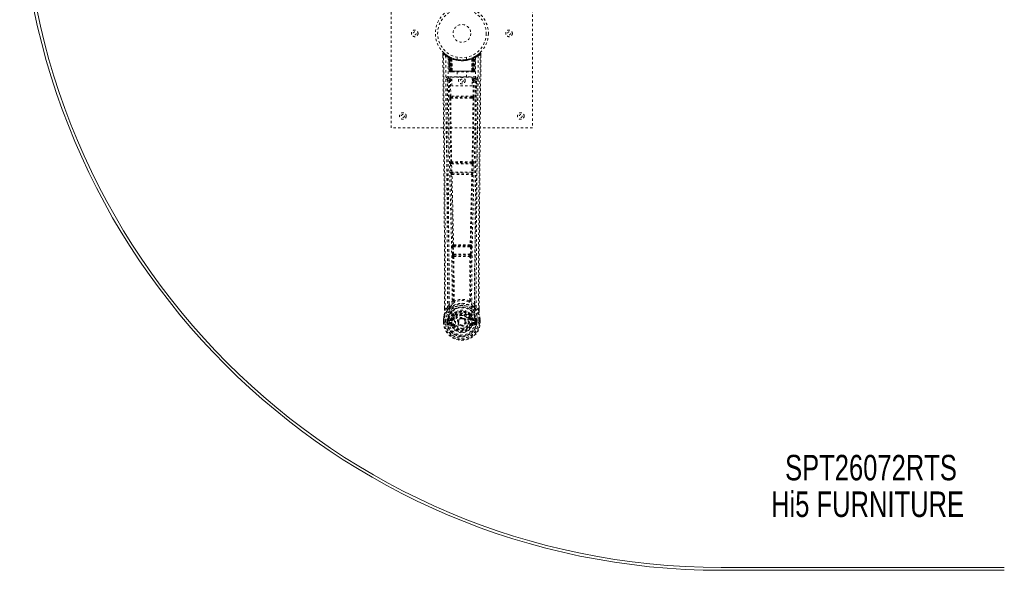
# Model space of a CAD drawing. Header units: inches. Extents: x 31.2 to 102.7, y 25.5 to 85.
# Tile 1 of 4: x 31.2 to 72.9, y 25.5 to 48.9. Entities that reach past the tile are written whole.
import ezdxf

# ---------------------------------------------------------------- set-up
doc = ezdxf.new("R2010")
doc.units = ezdxf.units.IN
doc.header["$MEASUREMENT"] = 0
doc.linetypes.add('SLD-Dashed', pattern=[0.075, 0.05, -0.025])
doc.linetypes.add('SLD-Solid', pattern=[0])
doc.layers.add('HI5-SYMBOLTEXT', color=5, linetype='SLD-Solid')
doc.styles.add('SLDTEXTSTYLE0', font='TXT', dxfattribs={"width": 0.75})

# ---------------------------------------------------------------- blocks, each defined once
blk = doc.blocks.new('SW_NOTE_0')
at = {"layer": 'HI5-SYMBOLTEXT', "color": 0, "char_height": 1.08, "attachment_point": 1, "style": 'SLDTEXTSTYLE0'}
for s, insert in [('SPT26072RTS', (0, 1.392)), ('Hi5 FURNITURE', (-0.593, -0.16))]:
    blk.add_mtext(s, dxfattribs=dict(at, insert=insert))

msp = doc.modelspace()

# ---------------------------------------------------------------- linework, layer by layer
at = {"color": 7, "linetype": 'SLD-Dashed', "lineweight": 0}
for p, q in [((46.942, 44.286), (46.942, 52.286)), ((52.942, 52.286), (52.942, 44.286)), ((49.135, 47.427), (49.136, 47.343)), ((49.373, 47.313), (49.36, 47.32)), ((49.388, 47.288), (49.374, 47.296)), ((49.396, 46.69), (49.374, 47.296)), ((49.409, 46.69), (49.388, 47.288)), ((49.458, 47.268), (49.392, 47.302)), ((49.407, 47.28), (49.43, 46.686)), ((49.475, 47.242), (49.407, 47.277)), ((49.427, 46.69), (49.407, 47.277)), ((49.434, 47.247), (49.447, 47.273)), ((49.434, 47.247), (49.434, 46.69)), ((49.439, 47.245), (49.434, 47.247)), ((49.439, 47.245), (49.452, 47.271)), ((49.439, 46.69), (49.439, 47.245)), ((49.447, 47.273), (49.452, 47.271)), ((49.448, 47.241), (49.46, 47.267)), ((49.448, 46.69), (49.448, 47.241)), ((49.452, 47.239), (49.464, 47.265)), ((49.452, 47.239), (49.452, 46.69)), ((49.459, 47.267), (49.458, 47.268)), ((49.464, 47.265), (49.46, 47.267)), ((49.466, 47.232), (49.478, 47.258)), ((49.466, 47.232), (49.467, 46.69)), ((49.47, 47.23), (49.482, 47.257)), ((49.47, 46.69), (49.47, 47.23)), ((49.475, 47.242), (49.476, 47.241)), ((49.494, 46.69), (49.475, 47.242)), ((49.476, 47.241), (49.495, 46.69)), ((49.478, 47.258), (49.482, 47.257)), ((49.521, 47.212), (49.519, 47.213)), ((49.524, 46.689), (49.519, 47.213)), ((49.521, 47.212), (49.526, 46.69)), ((49.525, 47.239), (49.522, 47.24)), ((49.742, 47.275), (49.742, 47.179)), ((50.142, 47.179), (50.142, 47.275)), ((50.358, 46.69), (50.363, 47.212)), ((50.362, 47.24), (50.359, 47.239)), ((50.365, 47.213), (50.36, 46.689)), ((50.365, 47.213), (50.363, 47.212)), ((50.388, 46.69), (50.408, 47.241)), ((50.409, 47.242), (50.39, 46.69)), ((50.402, 47.257), (50.414, 47.23)), ((50.406, 47.258), (50.432, 47.271)), ((50.406, 47.258), (50.418, 47.232)), ((50.408, 47.241), (50.409, 47.242)), ((50.477, 47.277), (50.409, 47.242)), ((50.414, 47.23), (50.414, 46.69)), ((50.417, 46.69), (50.418, 47.232)), ((50.424, 47.267), (50.42, 47.265)), ((50.42, 47.265), (50.432, 47.239)), ((50.424, 47.267), (50.436, 47.241)), ((50.426, 47.268), (50.425, 47.267)), ((50.492, 47.302), (50.426, 47.268)), ((50.432, 47.271), (50.437, 47.273)), ((50.432, 47.271), (50.445, 47.245)), ((50.432, 46.69), (50.432, 47.239)), ((50.436, 47.241), (50.436, 46.69)), ((50.437, 47.273), (50.446, 47.278)), ((50.437, 47.273), (50.45, 47.247)), ((50.45, 47.247), (50.445, 47.245)), ((50.445, 47.245), (50.445, 46.69)), ((50.449, 46.69), (50.45, 47.247)), ((50.454, 46.686), (50.477, 47.28)), ((50.457, 46.69), (50.477, 47.277)), ((50.47, 47.271), (50.465, 47.272)), ((50.475, 46.69), (50.496, 47.288)), ((50.488, 46.69), (50.509, 47.296)), ((50.509, 47.296), (50.496, 47.288)), ((50.524, 47.32), (50.511, 47.313)), ((50.588, 47.362), (50.527, 47.325)), ((50.699, 47.45), (50.597, 47.369)), ((50.749, 47.428), (50.719, 47.428)), ((50.748, 47.342), (50.749, 47.427)), ((49.329, 46.364), (49.325, 46.346)), ((49.326, 46.354), (49.326, 46.344)), ((49.326, 46.344), (49.326, 46.343)), ((49.326, 46.343), (49.333, 45.529)), ((49.37, 46.452), (49.37, 46.392)), ((50.514, 46.452), (49.37, 46.452)), ((49.37, 46.392), (49.518, 46.392)), ((49.396, 46.69), (49.409, 46.69)), ((49.434, 46.69), (49.396, 46.69)), ((49.409, 46.69), (49.448, 46.69)), ((49.422, 46.662), (49.426, 46.661)), ((49.427, 46.69), (49.494, 46.69)), ((49.427, 46.661), (49.427, 46.661)), ((49.435, 46.661), (49.44, 46.661)), ((50.445, 46.69), (49.439, 46.69)), ((49.439, 46.661), (49.449, 46.661)), ((49.449, 46.661), (49.453, 46.661)), ((49.452, 46.69), (50.432, 46.69)), ((49.457, 46.661), (49.524, 46.661)), ((49.467, 46.69), (49.47, 46.69)), ((50.414, 46.69), (49.47, 46.69)), ((49.495, 46.69), (49.494, 46.69)), ((49.518, 46.063), (49.518, 46.429)), ((49.518, 46.429), (50.379, 46.429)), ((49.524, 46.689), (49.526, 46.69)), ((49.526, 46.69), (50.358, 46.69)), ((49.526, 46.661), (50.358, 46.661)), ((49.747, 46.661), (49.747, 46.429)), ((50.137, 46.429), (50.137, 46.661)), ((50.358, 46.69), (50.36, 46.689)), ((50.36, 46.661), (50.427, 46.661)), ((50.379, 46.429), (50.379, 46.063)), ((50.379, 46.392), (50.514, 46.392)), ((50.39, 46.69), (50.388, 46.69)), ((50.39, 46.69), (50.457, 46.69)), ((50.414, 46.69), (50.417, 46.69)), ((50.431, 46.661), (50.435, 46.661)), ((50.435, 46.661), (50.445, 46.661)), ((50.436, 46.69), (50.475, 46.69)), ((50.444, 46.661), (50.449, 46.661)), ((50.488, 46.69), (50.449, 46.69)), ((50.449, 46.661), (50.449, 46.663)), ((50.456, 46.661), (50.456, 46.661)), ((50.458, 46.661), (50.461, 46.662)), ((50.475, 46.69), (50.488, 46.69)), ((50.514, 46.392), (50.514, 46.452)), ((50.551, 45.529), (50.558, 46.343)), ((50.559, 46.346), (50.555, 46.364)), ((50.558, 46.344), (50.558, 46.354)), ((50.558, 46.343), (50.558, 46.344)), ((49.418, 46.289), (49.462, 46.29)), ((49.418, 46.289), (49.425, 45.629)), ((49.462, 46.335), (49.462, 46.29)), ((49.518, 46.335), (49.462, 46.335)), ((49.469, 45.63), (49.462, 46.29)), ((49.518, 46.29), (49.462, 46.29)), ((50.379, 46.063), (49.518, 46.063)), ((50.379, 46.335), (50.421, 46.335)), ((50.379, 46.29), (50.421, 46.29)), ((50.421, 46.29), (50.414, 45.63)), ((50.421, 46.335), (50.421, 46.29)), ((50.466, 46.289), (50.459, 45.629)), ((49.467, 45.54), (49.516, 45.539)), ((50.414, 45.63), (49.469, 45.63)), ((49.526, 45.586), (49.478, 45.586)), ((50.358, 45.586), (49.526, 45.586)), ((50.406, 45.586), (50.358, 45.586)), ((50.368, 45.539), (50.417, 45.54)), ((52.942, 44.286), (46.942, 44.286)), ((49.462, 42.758), (49.473, 42.405)), ((49.475, 42.851), (49.469, 42.848)), ((49.507, 42.759), (50.377, 42.759)), ((49.517, 42.407), (49.507, 42.759)), ((49.514, 42.804), (49.52, 42.807)), ((50.37, 42.804), (49.514, 42.804)), ((50.364, 42.807), (50.37, 42.804)), ((50.377, 42.759), (50.366, 42.407)), ((50.415, 42.848), (50.409, 42.851)), ((50.422, 42.758), (50.411, 42.405)), ((49.486, 42.315), (49.487, 42.315)), ((50.366, 42.407), (49.517, 42.407)), ((49.531, 42.362), (49.531, 42.362)), ((49.531, 42.362), (50.353, 42.362)), ((50.353, 42.362), (50.353, 42.362)), ((50.397, 42.315), (50.398, 42.315)), ((49.554, 39.33), (49.542, 39.326)), ((49.586, 39.282), (49.599, 39.287)), ((50.298, 39.282), (49.586, 39.282)), ((50.285, 39.287), (50.298, 39.282)), ((50.33, 39.33), (50.342, 39.326)), ((49.531, 39.236), (49.543, 38.927)), ((49.543, 38.927), (49.546, 38.893)), ((49.562, 38.837), (49.563, 38.837)), ((49.576, 39.238), (50.308, 39.238)), ((49.588, 38.929), (49.576, 39.238)), ((50.296, 38.929), (49.588, 38.929)), ((49.607, 38.884), (49.606, 38.884)), ((49.606, 38.884), (50.278, 38.884)), ((50.278, 38.884), (50.277, 38.884)), ((50.308, 39.238), (50.296, 38.929)), ((50.321, 38.837), (50.322, 38.837)), ((50.34, 38.927), (50.338, 38.893)), ((50.352, 39.236), (50.34, 38.927)), ((49.331, 36.671), (49.39, 36.783)), ((50.493, 36.783), (50.553, 36.671)), ((49.205, 36.554), (49.205, 36.643)), ((49.207, 36.644), (49.206, 36.555)), ((49.331, 36.671), (49.235, 36.556)), ((49.571, 36.368), (49.57, 36.345)), ((49.577, 36.395), (49.589, 36.413)), ((49.594, 36.363), (49.594, 36.34)), ((50.29, 36.34), (50.29, 36.363)), ((50.295, 36.413), (50.306, 36.395)), ((50.313, 36.368), (50.314, 36.345)), ((50.649, 36.556), (50.553, 36.671)), ((50.677, 36.555), (50.677, 36.657)), ((50.679, 36.554), (50.679, 36.656)), ((49.162, 36.055), (49.163, 36.172)), ((49.162, 36.055), (49.166, 36.055)), ((49.163, 36.176), (49.163, 36.172)), ((49.164, 36.172), (49.164, 36.054)), ((49.166, 36.055), (49.219, 36.055)), ((49.192, 36.172), (49.192, 36.056)), ((49.219, 36.055), (49.242, 36.056)), ((49.242, 36.056), (49.248, 36.056)), ((49.248, 36.056), (49.399, 36.056)), ((49.313, 36.056), (49.314, 36.129)), ((49.313, 36.056), (49.313, 36.056)), ((49.314, 36.129), (49.314, 36.129)), ((49.343, 36.127), (49.343, 36.056)), ((49.349, 36.056), (49.343, 36.056)), ((49.344, 36.128), (49.349, 36.147)), ((49.349, 36.147), (49.349, 36.134)), ((49.349, 36.134), (49.349, 36.056)), ((49.358, 36.175), (49.355, 36.171)), ((49.358, 36.175), (49.369, 36.186)), ((49.366, 35.935), (49.485, 35.911)), ((49.484, 36.207), (49.369, 36.186)), ((49.369, 36.186), (49.369, 36.186)), ((49.369, 36.186), (49.369, 36.186)), ((49.384, 36.153), (49.513, 36.178)), ((49.384, 36.153), (49.384, 36.123)), ((49.513, 36.153), (49.384, 36.153)), ((49.513, 36.123), (49.384, 36.123)), ((49.397, 36.001), (49.397, 35.971)), ((49.397, 36.001), (49.513, 36.001)), ((49.513, 35.951), (49.397, 35.971)), ((49.397, 35.971), (49.513, 35.971)), ((49.399, 36.055), (49.399, 36.056)), ((49.513, 36.178), (49.513, 36.153)), ((49.513, 36.123), (49.513, 36.153)), ((49.513, 36.001), (49.513, 35.971)), ((49.513, 35.951), (49.513, 35.971)), ((49.561, 36.207), (49.568, 36.219)), ((49.568, 36.219), (49.595, 36.208)), ((49.573, 35.907), (49.569, 35.916)), ((49.595, 35.917), (49.573, 35.907)), ((49.785, 36.062), (49.786, 36.077)), ((49.786, 36.054), (49.785, 36.062)), ((50.289, 36.208), (50.316, 36.219)), ((50.311, 35.907), (50.289, 35.917)), ((50.315, 35.915), (50.311, 35.907)), ((50.366, 35.884), (50.311, 35.907)), ((50.316, 36.219), (50.323, 36.208)), ((50.371, 36.178), (50.5, 36.153)), ((50.371, 36.178), (50.371, 36.153)), ((50.5, 36.153), (50.371, 36.153)), ((50.371, 36.123), (50.371, 36.153)), ((50.5, 36.123), (50.371, 36.123)), ((50.371, 36.001), (50.371, 35.971)), ((50.371, 36.001), (50.487, 36.001)), ((50.487, 35.971), (50.371, 35.951)), ((50.371, 35.951), (50.371, 35.971)), ((50.371, 35.971), (50.487, 35.971)), ((50.399, 35.911), (50.517, 35.935)), ((50.515, 36.186), (50.4, 36.207)), ((50.485, 36.056), (50.636, 36.056)), ((50.487, 35.971), (50.487, 36.001)), ((50.5, 36.123), (50.5, 36.153)), ((50.515, 36.186), (50.525, 36.176)), ((50.529, 36.171), (50.525, 36.175)), ((50.535, 36.147), (50.535, 36.134)), ((50.54, 36.128), (50.535, 36.147)), ((50.535, 36.134), (50.535, 36.056)), ((50.535, 36.056), (50.541, 36.056)), ((50.57, 36.129), (50.541, 36.127)), ((50.541, 36.056), (50.541, 36.127)), ((50.57, 36.129), (50.57, 36.057)), ((50.57, 36.129), (50.57, 36.129)), ((50.636, 36.056), (50.641, 36.056)), ((50.641, 36.056), (50.664, 36.055)), ((50.664, 36.055), (50.718, 36.055)), ((50.692, 36.056), (50.691, 36.172)), ((50.718, 36.055), (50.722, 36.055)), ((50.72, 36.054), (50.72, 36.172)), ((50.721, 36.172), (50.721, 36.176)), ((50.722, 36.055), (50.721, 36.172))]:
    msp.add_line(p, q, dxfattribs=at)
at = {"color": 7, "linetype": 'SLD-Solid', "lineweight": 15}
for p, q in [((72.942, 25.654), (60.942, 25.654)), ((60.942, 25.654), (72.942, 25.654)), ((72.942, 25.536), (60.942, 25.536))]:
    msp.add_line(p, q, dxfattribs=at)
at = {"color": 7, "linetype": 'SLD-Dashed', "lineweight": 0, "flags": 128}
for points in [[(49.183, 47.448), (49.176, 47.452), (49.168, 47.454), (49.16, 47.455), (49.152, 47.453), (49.145, 47.45), (49.14, 47.444), (49.137, 47.438), (49.135, 47.43)], [(49.205, 36.643), (49.203, 39.272), (49.185, 41.99), (49.161, 44.709), (49.135, 47.428)], [(49.135, 47.428), (49.136, 47.427), (49.137, 47.428), (49.144, 47.428), (49.154, 47.428), (49.159, 47.428), (49.165, 47.428)], [(49.165, 47.428), (49.173, 47.437), (49.179, 47.444), (49.184, 47.449), (49.185, 47.45)], [(49.235, 36.556), (49.236, 37.294), (49.236, 38.074), (49.234, 38.897), (49.23, 39.763), (49.226, 40.559), (49.22, 41.389), (49.219, 41.58), (49.217, 41.772), (49.216, 41.966), (49.215, 42.099), (49.213, 42.229), (49.212, 42.365), (49.211, 42.506), (49.207, 42.959), (49.202, 43.464), (49.197, 44.019), (49.194, 44.371), (49.19, 44.743), (49.186, 45.146), (49.183, 45.521), (49.178, 46.012), (49.174, 46.448), (49.171, 46.829), (49.168, 47.156), (49.165, 47.428)], [(49.254, 47.334), (49.259, 45.743), (49.278, 44.154), (49.308, 42.568), (49.346, 40.985), (49.376, 39.745), (49.399, 38.509), (49.409, 37.279), (49.399, 36.056)], [(49.363, 47.278), (49.369, 45.692), (49.39, 44.107), (49.423, 42.525), (49.463, 40.946), (49.495, 39.709), (49.519, 38.476), (49.529, 37.247), (49.516, 36.026)], [(49.368, 47.313), (49.375, 47.302), (49.379, 47.288)], [(49.375, 47.302), (49.376, 47.296), (49.376, 47.295)], [(49.405, 47.285), (49.407, 47.279), (49.407, 47.277)], [(49.408, 47.293), (49.414, 47.29), (49.447, 47.273)], [(50.521, 47.278), (50.515, 45.692), (50.494, 44.107), (50.461, 42.525), (50.421, 40.946), (50.389, 39.709), (50.365, 38.476), (50.355, 37.247), (50.368, 36.026)], [(50.63, 47.334), (50.624, 45.743), (50.606, 44.154), (50.576, 42.568), (50.538, 40.985), (50.508, 39.745), (50.485, 38.509), (50.475, 37.279), (50.485, 36.056)], [(50.501, 47.307), (50.509, 47.312), (50.512, 47.313)], [(50.649, 36.556), (50.648, 37.37), (50.648, 38.218), (50.651, 39.102), (50.654, 39.904), (50.657, 40.422), (50.661, 40.964), (50.665, 41.53), (50.669, 42.094), (50.674, 42.582), (50.679, 43.229), (50.685, 43.917), (50.692, 44.646), (50.699, 45.323), (50.719, 47.428)], [(50.679, 36.656), (50.681, 39.273), (50.699, 41.989), (50.723, 44.71), (50.749, 47.428)], [(50.746, 47.427), (50.744, 47.435), (50.74, 47.443), (50.735, 47.449), (50.729, 47.454), (50.722, 47.457), (50.714, 47.458), (50.707, 47.456), (50.701, 47.452)], [(49.265, 46.346), (49.269, 45.97), (49.273, 45.541), (49.277, 45.071), (49.282, 44.647), (49.284, 44.424), (49.286, 44.201), (49.288, 43.979), (49.29, 43.726), (49.293, 43.471), (49.295, 43.224), (49.3, 42.72), (49.304, 42.253), (49.308, 41.821), (49.311, 41.398), (49.315, 40.908), (49.321, 40.067), (49.326, 39.219), (49.329, 38.342), (49.331, 37.487), (49.331, 36.671)], [(49.325, 46.346), (49.349, 46.318), (49.418, 46.289)], [(49.325, 46.346), (49.356, 43.158), (49.382, 39.97), (49.39, 36.783)], [(49.462, 46.335), (49.393, 46.363), (49.37, 46.392)], [(49.467, 46.69), (49.459, 46.69), (49.451, 46.69), (49.444, 46.69), (49.438, 46.69), (49.433, 46.69), (49.429, 46.69), (49.428, 46.69), (49.427, 46.69)], [(49.427, 46.69), (49.428, 46.683), (49.429, 46.681)], [(49.441, 46.661), (49.441, 46.661), (49.442, 46.662), (49.444, 46.662), (49.448, 46.663)], [(49.456, 46.661), (49.458, 46.661), (49.459, 46.661)], [(49.495, 46.69), (49.499, 46.68), (49.506, 46.671)], [(49.524, 46.689), (49.509, 46.675), (49.506, 46.671)], [(50.36, 46.689), (50.375, 46.675), (50.378, 46.671)], [(50.378, 46.671), (50.385, 46.68), (50.388, 46.69)], [(50.457, 46.69), (50.456, 46.69), (50.454, 46.69), (50.451, 46.69), (50.446, 46.69), (50.44, 46.69), (50.433, 46.69), (50.425, 46.69), (50.417, 46.69)], [(50.514, 46.392), (50.49, 46.363), (50.421, 46.335)], [(50.436, 46.663), (50.439, 46.662), (50.442, 46.662), (50.443, 46.661), (50.443, 46.661)], [(50.466, 46.289), (50.535, 46.318), (50.556, 46.344)], [(50.493, 36.783), (50.502, 39.97), (50.528, 43.158), (50.559, 46.346)], [(50.553, 36.671), (50.553, 37.411), (50.554, 38.183), (50.557, 38.986), (50.561, 39.752), (50.566, 40.528), (50.572, 41.304), (50.578, 42.06), (50.585, 42.785), (50.591, 43.461), (50.598, 44.217), (50.605, 44.927), (50.612, 45.624), (50.619, 46.346)], [(50.466, 46.289), (50.461, 46.289), (50.451, 46.289), (50.437, 46.29), (50.421, 46.29)], [(49.469, 45.63), (49.454, 45.63), (49.439, 45.629), (49.429, 45.629), (49.425, 45.629)], [(49.434, 45.541), (49.451, 44.195), (49.475, 42.851)], [(49.509, 42.848), (49.484, 44.193), (49.467, 45.54)], [(50.368, 45.539), (50.156, 45.539), (49.942, 45.539), (49.727, 45.539), (49.516, 45.539)], [(50.358, 45.586), (50.154, 45.585), (49.948, 45.585), (49.736, 45.585), (49.526, 45.586)], [(50.417, 45.54), (50.4, 44.193), (50.375, 42.848)], [(50.405, 45.586), (50.422, 45.582), (50.433, 45.574)], [(50.45, 45.541), (50.433, 44.195), (50.409, 42.851)], [(50.459, 45.629), (50.455, 45.629), (50.444, 45.629), (50.43, 45.63), (50.414, 45.63)], [(49.507, 42.759), (49.499, 42.759), (49.491, 42.759), (49.483, 42.759), (49.477, 42.759), (49.471, 42.758), (49.467, 42.758), (49.464, 42.758), (49.462, 42.758)], [(50.422, 42.758), (50.42, 42.758), (50.417, 42.758), (50.413, 42.758), (50.407, 42.759), (50.401, 42.759), (50.393, 42.759), (50.385, 42.759), (50.377, 42.759)], [(49.517, 42.407), (49.509, 42.407), (49.501, 42.406), (49.494, 42.406), (49.488, 42.406), (49.482, 42.406), (49.478, 42.406), (49.474, 42.405), (49.473, 42.405)], [(49.473, 42.405), (49.475, 42.372), (49.475, 42.37)], [(49.487, 42.315), (49.522, 40.82), (49.554, 39.33)], [(49.59, 39.325), (49.557, 40.817), (49.521, 42.313)], [(50.363, 42.313), (50.327, 40.817), (50.294, 39.325)], [(50.397, 42.315), (50.362, 40.82), (50.33, 39.33)], [(50.411, 42.405), (50.409, 42.405), (50.406, 42.406), (50.402, 42.406), (50.396, 42.406), (50.39, 42.406), (50.382, 42.406), (50.375, 42.407), (50.366, 42.407)], [(50.393, 42.335), (50.394, 42.333), (50.397, 42.315)], [(50.411, 42.405), (50.409, 42.372), (50.409, 42.37)], [(49.576, 39.238), (49.575, 39.246), (49.576, 39.254), (49.577, 39.269), (49.581, 39.278), (49.586, 39.282)], [(50.298, 39.282), (50.303, 39.278), (50.307, 39.269), (50.308, 39.254), (50.308, 39.246), (50.308, 39.238)], [(49.576, 39.238), (49.568, 39.237), (49.56, 39.237), (49.553, 39.237), (49.547, 39.236), (49.541, 39.236), (49.537, 39.236), (49.533, 39.236), (49.531, 39.236)], [(49.588, 38.929), (49.58, 38.928), (49.572, 38.928), (49.565, 38.928), (49.559, 38.928), (49.553, 38.927), (49.549, 38.927), (49.545, 38.927), (49.543, 38.927)], [(49.563, 38.837), (49.573, 37.905), (49.574, 36.976)], [(49.599, 38.832), (49.609, 37.899), (49.61, 36.969)], [(50.274, 36.969), (50.275, 37.899), (50.285, 38.832)], [(50.296, 38.929), (50.295, 38.92), (50.294, 38.912), (50.289, 38.897), (50.284, 38.888), (50.281, 38.885), (50.279, 38.884), (50.278, 38.884)], [(50.34, 38.927), (50.335, 38.927), (50.325, 38.928), (50.311, 38.928), (50.296, 38.929)], [(50.352, 39.236), (50.351, 39.236), (50.347, 39.236), (50.343, 39.236), (50.337, 39.236), (50.331, 39.237), (50.324, 39.237), (50.316, 39.237), (50.308, 39.238)], [(50.321, 38.837), (50.31, 37.905), (50.31, 36.976)], [(49.572, 36.968), (49.475, 36.881), (49.39, 36.783)], [(49.572, 36.968), (49.574, 36.957), (49.579, 36.948), (49.585, 36.942), (49.592, 36.939), (49.6, 36.939), (49.608, 36.943), (49.615, 36.949), (49.62, 36.959)], [(49.61, 36.969), (49.61, 36.967), (49.611, 36.966), (49.613, 36.963), (49.62, 36.959)], [(50.264, 36.959), (50.27, 36.963), (50.273, 36.966), (50.274, 36.967), (50.274, 36.969)], [(50.264, 36.959), (50.269, 36.949), (50.276, 36.943), (50.283, 36.939), (50.291, 36.939), (50.299, 36.942), (50.305, 36.948), (50.31, 36.957), (50.312, 36.968)], [(50.493, 36.783), (50.409, 36.881), (50.312, 36.968)], [(49.193, 36.353), (49.176, 36.275), (49.163, 36.176)], [(49.163, 36.172), (49.176, 36.267), (49.191, 36.342)], [(49.193, 36.353), (49.192, 36.348), (49.191, 36.342)], [(49.373, 36.631), (49.273, 36.507), (49.193, 36.353)], [(49.235, 36.556), (49.229, 36.556), (49.223, 36.556), (49.217, 36.556), (49.212, 36.555), (49.208, 36.555), (49.206, 36.555), (49.205, 36.555), (49.205, 36.554)], [(49.483, 36.734), (49.478, 36.728), (49.469, 36.719)], [(49.57, 36.345), (49.54, 36.295), (49.511, 36.23)], [(49.715, 36.499), (49.664, 36.472), (49.589, 36.413)], [(50.295, 36.413), (50.22, 36.472), (50.169, 36.499)], [(50.316, 36.219), (50.29, 36.28), (50.261, 36.327)], [(50.314, 36.345), (50.344, 36.295), (50.373, 36.23)], [(50.415, 36.719), (50.406, 36.728), (50.4, 36.734)], [(50.511, 36.631), (50.611, 36.508), (50.691, 36.353)], [(50.679, 36.554), (50.679, 36.555), (50.678, 36.555), (50.676, 36.555), (50.672, 36.555), (50.667, 36.556), (50.661, 36.556), (50.655, 36.556), (50.649, 36.556)], [(50.692, 36.342), (50.692, 36.348), (50.691, 36.353)], [(50.721, 36.176), (50.709, 36.264), (50.691, 36.353)], [(50.721, 36.172), (50.708, 36.267), (50.692, 36.342)], [(49.163, 36.172), (49.162, 36.172), (49.164, 36.172), (49.166, 36.172), (49.17, 36.172), (49.174, 36.172), (49.18, 36.172), (49.186, 36.172), (49.192, 36.172)], [(49.192, 36.056), (49.186, 36.056), (49.179, 36.056), (49.174, 36.056), (49.169, 36.056), (49.166, 36.055), (49.163, 36.055), (49.162, 36.055), (49.162, 36.055)], [(49.163, 36.176), (49.164, 36.176), (49.166, 36.176), (49.169, 36.175), (49.172, 36.175), (49.177, 36.174), (49.182, 36.173), (49.187, 36.173), (49.192, 36.172)], [(49.343, 36.056), (49.34, 36.056), (49.333, 36.056), (49.324, 36.056), (49.313, 36.056)], [(49.314, 36.129), (49.324, 36.128), (49.333, 36.128), (49.34, 36.127), (49.343, 36.127)], [(49.343, 36.127), (49.343, 36.127), (49.344, 36.128)], [(49.384, 36.123), (49.365, 36.126), (49.349, 36.134)], [(49.354, 35.984), (49.374, 35.997), (49.397, 36.001)], [(49.511, 36.23), (49.498, 36.213), (49.484, 36.207)], [(50.368, 36.026), (50.362, 35.948), (50.339, 35.872), (50.3, 35.802), (50.246, 35.741), (50.181, 35.692), (50.106, 35.655), (50.026, 35.633), (49.942, 35.625), (49.858, 35.633), (49.778, 35.655), (49.703, 35.692), (49.637, 35.741), (49.584, 35.802), (49.544, 35.872), (49.522, 35.948), (49.516, 36.026)], [(49.623, 36.196), (49.618, 36.198), (49.613, 36.2), (49.608, 36.202), (49.604, 36.204), (49.6, 36.206), (49.598, 36.207), (49.596, 36.207), (49.595, 36.208)], [(49.623, 35.928), (49.618, 35.926), (49.613, 35.924), (49.608, 35.922), (49.604, 35.92), (49.6, 35.919), (49.598, 35.918), (49.596, 35.917), (49.595, 35.917)], [(49.888, 36.209), (49.93, 36.218), (49.946, 36.219)], [(50.261, 36.196), (50.266, 36.198), (50.271, 36.2), (50.276, 36.202), (50.28, 36.204), (50.284, 36.206), (50.286, 36.207), (50.288, 36.207), (50.289, 36.208)], [(50.261, 35.928), (50.266, 35.926), (50.271, 35.924), (50.276, 35.922), (50.28, 35.92), (50.284, 35.919), (50.286, 35.918), (50.288, 35.917), (50.289, 35.917)], [(50.373, 36.23), (50.386, 36.213), (50.4, 36.207)], [(50.487, 36.001), (50.51, 35.997), (50.53, 35.984)], [(50.535, 36.134), (50.519, 36.126), (50.5, 36.123)], [(50.54, 36.128), (50.54, 36.127), (50.541, 36.127)], [(50.721, 36.176), (50.72, 36.176), (50.718, 36.176), (50.715, 36.175), (50.712, 36.175), (50.707, 36.174), (50.702, 36.173), (50.697, 36.173), (50.691, 36.172)], [(50.691, 36.172), (50.698, 36.172), (50.704, 36.172), (50.71, 36.172), (50.714, 36.172), (50.718, 36.172), (50.72, 36.172), (50.721, 36.172), (50.721, 36.172)], [(50.722, 36.055), (50.722, 36.055), (50.721, 36.055), (50.718, 36.055), (50.715, 36.055), (50.71, 36.056), (50.704, 36.056), (50.698, 36.056), (50.692, 36.056)]]:
    msp.add_lwpolyline(points, dxfattribs=at)
at = {"color": 7, "linetype": 'SLD-Dashed', "lineweight": 0}
for centre, radius in [((49.942, 48.286), 1.125), ((49.942, 48.286), 1.03), ((49.942, 48.286), 0.376), ((47.942, 48.286), 0.141), ((47.942, 48.286), 0.0625), ((51.942, 48.286), 0.141), ((51.942, 48.286), 0.0625), ((49.942, 46.286), 0.141), ((49.942, 46.286), 0.0625), ((47.442, 44.786), 0.141), ((47.442, 44.786), 0.0625), ((52.442, 44.786), 0.141), ((52.442, 44.786), 0.0625), ((49.942, 36.062), 0.7), ((49.942, 36.062), 0.69), ((49.942, 36.062), 0.623), ((49.942, 36.062), 0.32), ((49.942, 36.062), 0.275), ((49.942, 36.062), 0.188), ((49.942, 36.062), 0.157), ((49.942, 36.062), 0.142), ((49.942, 36.062), 0.14), ((49.942, 36.062), 0.138)]:
    msp.add_circle(centre, radius, dxfattribs=at)
at = {"color": 7, "linetype": 'SLD-Solid', "lineweight": 15}
for radius in [29.75, 29.632, 29.632]:
    msp.add_arc((60.942, 55.286), radius, 90, 270, dxfattribs=at)
at = {"color": 7, "linetype": 'SLD-Dashed', "lineweight": 0}
for centre, radius, start, end in [((49.165, 47.428), 0.03, 47.8474, 180.5308), ((49.936, 48.321), 1.2, 228.1041, 235.3369), ((49.942, 48.287), 1.158, 227.8714, 312.1369), ((49.938, 48.281), 1.121, 227.8979, 235.3611), ((49.284, 47.334), 0.03, 55.927, 179.7357), ((49.928, 48.521), 1.365, 240.4168, 245.5487), ((49.942, 48.286), 1.127, 235.3421, 240.4734), ((49.344, 47.295), 0.03, 1.9925, 58.914), ((49.919, 48.247), 1.083, 238.9078, 239.824), ((49.325, 47.259), 0.0707, 31.453, 58.8956), ((49.404, 47.266), 0.0429, 114.1701, 162.9902), ((49.942, 48.318), 1.19, 240.8801, 299.1199), ((49.358, 47.287), 0.0299, 1.9059, 59.6954), ((49.857, 48.138), 0.957, 239.6166, 242.5261), ((49.952, 48.308), 1.154, 239.9245, 243.9573), ((49.932, 47.921), 0.837, 228.2584, 233.5259), ((49.942, 48.286), 1.127, 240.4733, 299.5267), ((49.918, 47.899), 0.808, 229.0846, 234.4609), ((49.377, 47.276), 0.03, 16.8698, 61.2441), ((49.377, 47.276), 0.0299, 1.8047, 60.7508), ((49.942, 48.286), 1.127, 240.7804, 245.7099), ((49.926, 47.904), 0.814, 230.3717, 235.6111), ((49.942, 48.285), 1.155, 244.2143, 295.7857), ((49.942, 48.285), 1.155, 244.9105, 295.0895), ((49.445, 47.241), 0.0297, 1.4781, 64.4741), ((49.447, 47.24), 0.0297, 1.4785, 64.5508), ((49.942, 48.285), 1.155, 245.8865, 294.1135), ((49.898, 47.838), 0.731, 234.752, 238.7711), ((49.493, 47.229), 0.0311, 328.3237, 19.6476), ((49.492, 47.23), 0.0345, 328.9635, 15.1551), ((49.942, 48.249), 1.12, 247.9255, 292.0745), ((50.392, 47.23), 0.0345, 164.838, 211.0435), ((50.391, 47.229), 0.031, 160.2213, 211.6888), ((49.985, 47.839), 0.732, 301.2376, 305.245), ((50.051, 48.052), 0.869, 293.558, 295.4813), ((50.461, 47.165), 0.109, 91.2455, 120.4827), ((50.437, 47.24), 0.0297, 115.4492, 178.5215), ((50.439, 47.241), 0.0297, 115.5267, 178.5211), ((49.958, 47.904), 0.814, 304.3889, 309.6283), ((49.968, 47.896), 0.806, 305.5296, 310.925), ((50.493, 47.145), 0.137, 89.4091, 113.5135), ((49.95, 47.923), 0.841, 306.4857, 311.73), ((50.507, 47.276), 0.0299, 119.2521, 178.1963), ((50.089, 48.033), 0.835, 298.7923, 300.3515), ((50.526, 47.287), 0.0299, 120.3046, 178.0941), ((49.942, 48.286), 1.127, 299.5262, 304.6575), ((50.48, 47.266), 0.0429, 17.0193, 65.8201), ((50.539, 47.295), 0.03, 121.0769, 178.0166), ((49.957, 48.52), 1.364, 294.449, 299.5855), ((49.946, 48.28), 1.12, 304.6372, 312.1024), ((50.6, 47.334), 0.03, 0.26, 124.0772), ((49.944, 48.326), 1.206, 304.6787, 311.8733), ((50.719, 47.428), 0.03, 359.4691, 132.1527), ((50.663, 47.398), 0.0636, 28.5699, 55.8353), ((49.37, 46.347), 0.105, 89.9147, 180.6384), ((49.307, 43.486), 2.861, 89.64, 90.8418), ((49.37, 46.347), 0.045, 90.0233, 157.9863), ((49.426, 46.691), 0.03, 181.9942, 269.9952), ((49.427, 46.692), 0.0305, 182.3656, 249.368), ((49.439, 46.691), 0.03, 181.9833, 246.558), ((49.439, 46.693), 0.0315, 237.9455, 270.6787), ((49.457, 46.691), 0.03, 181.9327, 269.9377), ((49.455, 46.55), 0.114, 100.0852, 103.9746), ((50.259, 46.687), 0.824, 179.77, 181.6313), ((49.85, 46.683), 0.411, 179.0127, 183.0489), ((49.87, 46.683), 0.422, 179.0399, 182.9707), ((49.874, 46.683), 0.422, 179.0399, 182.9707), ((49.908, 46.683), 0.442, 179.0811, 182.8366), ((49.914, 46.683), 0.444, 179.0889, 182.8288), ((49.524, 46.691), 0.0299, 181.8021, 269.8094), ((49.526, 46.688), 0.0265, 218.3699, 269.384), ((50.358, 46.688), 0.0266, 270.7956, 321.4531), ((50.36, 46.691), 0.0299, 270.187, 358.2037), ((49.972, 46.683), 0.442, 357.1675, 0.9195), ((49.973, 46.683), 0.444, 357.1735, 0.9088), ((50.422, 46.696), 0.0353, 261.8115, 350.6779), ((50.427, 46.691), 0.03, 270.061, 358.0708), ((50.008, 46.683), 0.424, 357.0412, 0.9575), ((49.581, 46.687), 0.855, 358.4248, 0.2191), ((50.035, 46.683), 0.409, 356.9328, 0.987), ((50.445, 46.693), 0.0315, 269.3054, 302.376), ((50.428, 46.548), 0.117, 75.8692, 79.5929), ((50.445, 46.691), 0.03, 293.5035, 358.017), ((50.458, 46.691), 0.03, 270.0071, 358.0035), ((50.457, 46.692), 0.0305, 290.713, 357.6407), ((50.514, 46.347), 0.105, 359.3656, 90.0813), ((50.514, 46.347), 0.045, 22.0148, 89.9757), ((50.577, 43.471), 2.875, 89.1624, 90.358), ((49.463, 46.29), 0.0451, 90.4272, 180.3566), ((50.421, 46.29), 0.0451, 359.6189, 89.5721), ((49.714, 45.616), 0.289, 177.3517, 195.0232), ((49.48, 45.54), 0.0456, 91.9221, 179.0032), ((49.46, 45.797), 0.258, 264.2212, 271.5601), ((49.542, 45.546), 0.075, 148.0028, 184.8087), ((49.546, 45.622), 0.0772, 174.5327, 208.3867), ((49.58, 45.549), 0.0652, 146.4337, 189.4367), ((50.304, 45.549), 0.0652, 350.5383, 33.553), ((50.341, 45.546), 0.0756, 355.35, 31.8372), ((50.337, 45.622), 0.0773, 331.6254, 5.4599), ((50.424, 45.798), 0.258, 268.4469, 275.7757), ((50.411, 45.543), 0.0384, 357.0771, 55.3643), ((50.17, 45.616), 0.289, 344.982, 2.6462), ((49.682, 42.786), 0.222, 163.6407, 187.1191), ((49.514, 42.849), 0.0451, 181.9441, 269.4404), ((49.52, 42.852), 0.0451, 181.9682, 269.4245), ((49.501, 42.983), 0.136, 258.8591, 273.2835), ((49.565, 42.773), 0.0601, 148.5975, 193.0995), ((49.942, 6.715), 36.136, 89.3136, 90.6865), ((49.566, 42.841), 0.057, 172.6094, 216.4862), ((49.942, 9.784), 33.026, 89.2675, 90.7325), ((50.364, 42.852), 0.0451, 270.5794, 358.0309), ((50.319, 42.841), 0.0567, 323.3852, 7.52), ((50.37, 42.849), 0.0451, 270.5596, 358.0559), ((50.319, 42.773), 0.0601, 346.9001, 31.4001), ((50.383, 42.984), 0.136, 266.7422, 281.1117), ((50.202, 42.786), 0.222, 352.882, 16.3582), ((49.593, 42.366), 0.118, 177.9881, 205.3649), ((49.531, 42.317), 0.0451, 90.6331, 181.6259), ((49.532, 42.317), 0.0451, 90.6367, 181.6266), ((49.513, 42.436), 0.123, 257.6585, 273.6583), ((49.58, 42.401), 0.0626, 174.4793, 218.4602), ((49.59, 42.324), 0.0697, 146.9342, 189.0848), ((49.942, 75.886), 33.576, 269.2814, 270.7186), ((49.942, 75.71), 33.351, 269.2944, 270.7056), ((50.304, 42.401), 0.0626, 321.5426, 5.5178), ((50.353, 42.318), 0.0433, 22.7738, 90.2221), ((50.294, 42.324), 0.0697, 350.9165, 33.0644), ((50.353, 42.317), 0.0451, 358.3741, 89.3669), ((50.371, 42.437), 0.125, 266.4439, 282.2393), ((50.291, 42.366), 0.118, 334.6419, 2.0186), ((49.694, 39.263), 0.165, 157.6323, 189.4073), ((49.587, 39.328), 0.0451, 182.4887, 269.1364), ((49.599, 39.332), 0.0451, 182.6034, 269.1024), ((49.584, 39.417), 0.092, 251.469, 273.9872), ((49.942, 2.299), 37.028, 89.4553, 90.5445), ((49.651, 39.319), 0.0612, 173.9384, 211.5349), ((49.942, 6.395), 32.893, 89.4021, 90.5979), ((50.285, 39.332), 0.0451, 270.8953, 357.4004), ((50.234, 39.318), 0.0607, 328.3045, 6.2223), ((50.3, 39.417), 0.0918, 266.02, 288.5484), ((50.297, 39.328), 0.0451, 270.8636, 357.5113), ((50.19, 39.263), 0.165, 350.5942, 22.3662), ((49.639, 38.889), 0.0933, 177.5386, 214.1312), ((49.607, 38.839), 0.0451, 91.0403, 182.1441), ((49.608, 38.838), 0.0451, 91.0449, 182.1527), ((49.593, 38.919), 0.088, 250.248, 273.9533), ((49.647, 38.927), 0.0588, 177.8356, 226.6338), ((49.685, 38.844), 0.0873, 153.1898, 188.191), ((49.942, 71.566), 32.736, 269.3991, 270.6007), ((49.942, 72.252), 33.37, 269.4251, 270.5749), ((50.276, 38.838), 0.0451, 357.8504, 88.955), ((50.199, 38.844), 0.0873, 351.8103, 26.8115), ((50.277, 38.839), 0.0451, 357.8575, 88.9581), ((50.291, 38.92), 0.0889, 266.1793, 289.6231), ((50.245, 38.889), 0.0933, 325.8683, 2.4632), ((49.942, 36.062), 0.787, 8.3239, 171.6761), ((49.942, 36.062), 0.758, 8.3239, 171.6761), ((49.451, 36.786), 0.0608, 182.3838, 301.9675), ((50.21, 36.225), 0.888, 129.1308, 144.9703), ((49.56, 36.975), 0.0143, 327.562, 3.3493), ((49.633, 36.972), 0.0608, 183.6671, 286.5452), ((49.607, 37.049), 0.0795, 246.0491, 272.5072), ((49.942, 36.048), 0.965, 70.5267, 109.4745), ((49.697, 36.977), 0.0786, 193.3268, 233.7382), ((49.942, 36.121), 0.844, 69.7725, 110.2275), ((50.251, 36.972), 0.0608, 253.4558, 356.332), ((50.187, 36.977), 0.0786, 306.2627, 346.6724), ((49.674, 36.225), 0.887, 35.0292, 50.8701), ((50.277, 37.049), 0.0795, 267.4938, 293.9493), ((50.324, 36.975), 0.0143, 176.6398, 212.4489), ((50.433, 36.786), 0.0608, 238.0288, 357.6204), ((48.004, 36.526), 1.202, 351.1866, 1.3433), ((45.614, 37.195), 3.677, 346.7623, 349.9888), ((49.942, 36.062), 0.632, 6.0642, 173.9358), ((49.793, 37.119), 0.643, 224.0865, 229.2609), ((49.942, 36.062), 0.602, 6.2697, 173.7303), ((49.806, 35.972), 0.491, 116.1268, 155.513), ((49.749, 35.966), 0.44, 113.9353, 149.9018), ((50.917, 35.057), 2.205, 131.0586, 134.4305), ((50.007, 36.066), 0.465, 145.8367, 160.7958), ((49.615, 36.371), 0.0444, 147.3985, 184.9917), ((49.601, 36.348), 0.0305, 185.632, 316.0645), ((49.592, 36.391), 0.0504, 244.2271, 271.7474), ((49.593, 36.413), 0.0506, 244.3306, 271.7433), ((49.629, 36.418), 0.0404, 187.2999, 232.781), ((49.942, 36.051), 0.453, 39.748, 140.2512), ((49.627, 36.362), 0.0326, 132.1678, 178.3627), ((49.622, 36.364), 0.0371, 220.1717, 270.7216), ((49.942, 36.062), 0.376, 22.774, 157.226), ((49.942, 36.025), 0.494, 46.9721, 133.0279), ((49.942, 36.068), 0.411, 39.0114, 140.9886), ((49.942, 36.062), 0.346, 22.7743, 157.2257), ((49.942, 36.062), 0.275, 89.9999, 270.0001), ((49.942, 36.081), 0.476, 61.4724, 118.5264), ((49.942, 36.062), 0.275, 269.9998, 90.0002), ((50.283, 36.348), 0.0305, 223.9307, 354.372), ((50.262, 36.364), 0.0371, 269.2779, 319.8271), ((50.255, 36.418), 0.0404, 307.2316, 352.6838), ((50.257, 36.362), 0.0326, 1.6477, 47.8218), ((50.291, 36.413), 0.0506, 268.2483, 295.6889), ((50.292, 36.391), 0.0505, 268.2833, 295.7422), ((50.074, 35.967), 0.497, 24.8144, 63.6299), ((50.269, 36.371), 0.0444, 355.0147, 32.6939), ((50.135, 35.966), 0.439, 30.0686, 66.086), ((48.967, 35.056), 2.205, 45.57, 48.9416), ((50.091, 37.118), 0.643, 310.7364, 315.9159), ((54.271, 37.195), 3.678, 190.0112, 193.2371), ((51.88, 36.526), 1.202, 178.6563, 188.8144), ((49.942, 36.062), 0.78, 180, 359.4852), ((49.942, 36.062), 0.78, 180.5288, 359.4712), ((49.942, 36.062), 0.75, 180.4562, 359.5438), ((49.942, 36.062), 0.629, 180.5444, 359.4556), ((49.942, 36.062), 0.599, 180.5443, 359.4557), ((49.463, 36.131), 0.115, 159.6851, 172.2941), ((49.942, 36.062), 0.593, 180.5524, 187.6091), ((49.558, 36.011), 0.206, 187.6617, 201.6546), ((49.383, 36.184), 0.0305, 203.8334, 270.9592), ((49.396, 35.941), 0.0299, 88.0517, 192.1061), ((49.942, 36.049), 0.543, 179.3661, 0.6339), ((49.517, 36.275), 0.249, 241.706, 269.8606), ((49.514, 36.208), 0.0299, 181.0005, 268.9491), ((49.514, 35.921), 0.0301, 91.4567, 197.6203), ((49.476, 35.867), 0.0455, 22.5258, 78.6516), ((49.542, 36.235), 0.031, 190.1686, 328.1959), ((49.513, 36.242), 0.089, 270, 337.226), ((49.511, 36.234), 0.0565, 271.9619, 331.5594), ((49.513, 36.242), 0.119, 269.9989, 337.2272), ((49.513, 35.882), 0.119, 22.7728, 90.0011), ((49.513, 35.882), 0.089, 22.774, 90), ((49.507, 35.88), 0.0714, 30.3102, 85.2501), ((50.091, 34.596), 1.41, 111.5688, 113.9798), ((49.942, 36.062), 0.4, 202.774, 337.226), ((49.942, 36.062), 0.376, 202.774, 337.226), ((49.942, 36.062), 0.346, 202.7743, 337.2257), ((50.371, 36.242), 0.119, 202.774, 270.0004), ((50.371, 35.882), 0.119, 89.9996, 157.226), ((50.371, 36.242), 0.089, 202.774, 270), ((50.371, 35.882), 0.089, 90, 157.226), ((50.377, 35.879), 0.0715, 94.7847, 149.7577), ((50.342, 36.235), 0.031, 211.5929, 350.0514), ((50.373, 36.235), 0.0567, 208.2325, 267.9759), ((50.408, 35.867), 0.0455, 101.353, 157.4676), ((50.369, 36.267), 0.242, 269.7373, 298.8233), ((50.37, 36.208), 0.0299, 271.0477, 359.0049), ((50.37, 35.921), 0.0301, 342.3516, 88.5714), ((50.488, 35.941), 0.0299, 347.892, 91.9502), ((50.501, 36.184), 0.0306, 269.0421, 336.1653), ((50.326, 36.011), 0.206, 338.3439, 352.3385), ((50.451, 36.139), 0.0842, 5.3936, 22.6273), ((49.942, 36.062), 0.593, 352.3909, 359.4476), ((50.547, 35.183), 0.874, 88.4841, 90.4271), ((50.691, 36.172), 0.03, 0.2178, 5.2738), ((49.942, 36.062), 0.459, 202.774, 337.226)]:
    msp.add_arc(centre, radius, start, end, dxfattribs=at)

# ---------------------------------------------------------------- block references
at = {"layer": 'HI5-SYMBOLTEXT', "color": 5}
msp.add_blockref('SW_NOTE_0', (63.646, 29.035), dxfattribs=at)

doc.saveas('drawing.dxf')
